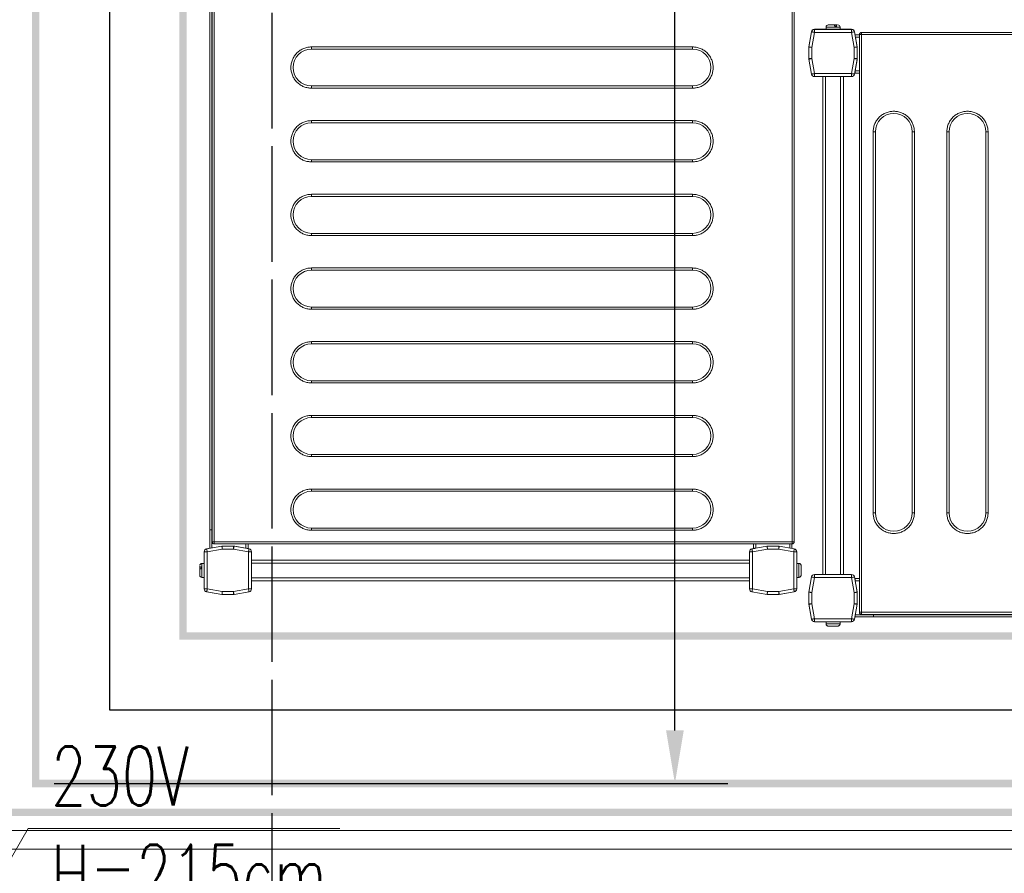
# Model space of a CAD drawing. Header units: metres. Extents: x 5541655 to 5610276, y 5589641 to 5627879.
# Tile 33 of 69: x 5604864 to 5604997, y 5625309 to 5625425. Entities that reach past the tile are written whole.
import ezdxf

# ---------------------------------------------------------------- set-up
doc = ezdxf.new("R2010")
doc.units = ezdxf.units.M
doc.header["$MEASUREMENT"] = 0
doc.linetypes.add('ACAD_ISO10W100', pattern=[18, 12, -3, 0, -3])
doc.layers.get('0').update_dxf_attribs({"linetype": 'CONTINUOUS', "lineweight": 18})
doc.layers.get('Defpoints').update_dxf_attribs({"linetype": 'CONTINUOUS'})
for name, color, linetype in [('2D- Siatka Modularna', 7, 'ACAD_ISO10W100'), ('Budowlane - Sciany Wew', 7, 'CONTINUOUS'), ('Komory', 132, 'CONTINUOUS'), ('Ściany', 51, 'CONTINUOUS')]:
    doc.layers.add(name, color=color, linetype=linetype)
doc.layers.add('CHLODNICTWO', color=94, linetype='CONTINUOUS', lineweight=20)
doc.layers.add('Regały', color=7, linetype='CONTINUOUS', true_color=0x00f000)
doc.styles.add('Arch-Dim', font='romans.shx', dxfattribs={"width": 0.75})
doc.styles.add('RomanS', font='romans.shx')
doc.linetypes.add('BATTING', pattern='A,0.0001,-0.1,[134,ltypeshp.shx,S=0.1,R=0,X=-0.1,Y=0],-0.2,[134,ltypeshp.shx,S=0.1,R=180,X=0.1,Y=0],-0.1', length=0.4001)
doc.dimstyles.new('Standard 50', dxfattribs={"dimscale": 20, "dimtxt": 0.18, "dimasz": 0.18, "dimexe": 0.18, "dimexo": 0.0625, "dimgap": 0.09, "dimtad": 1, "dimdec": 1, "dimzin": 0, "dimdsep": 46, "dimtxsty": 'Arch-Dim', "dimcen": 0.09, "dimclrd": 2, "dimclre": 2, "dimclrt": 1, "dimadec": 0, "dimazin": 0, "dimtfac": 1, "dimtdec": 1, "dimtofl": 0, "dimtmove": 0, "dimatfit": 3, "dimfxl": 1, "dimtolj": 1, "dimtzin": 0, "dimarcsym": 0})

# ---------------------------------------------------------------- blocks, each defined once
blk = doc.blocks.new('*D506')
at = {"color": 2, "lineweight": -2}
for p, q in [((0, 1.25), (0, 46.971)), ((180, 1.25), (180, 46.971)), ((176.4, 43.371), (3.6, 43.371))]:
    blk.add_line(p, q, dxfattribs=at)
at = {"color": 2}
for points in [[(3.6, 43.971), (3.6, 42.771), (0, 43.371)], [(176.4, 42.771), (176.4, 43.971), (180, 43.371)]]:
    blk.add_solid(points, dxfattribs=at)
at = {"layer": 'Defpoints', "color": 0}
for p in [(0, 43.371), (0, 0), (180, 0)]:
    blk.add_point(p, dxfattribs=at)
at = {"color": 1, "insert": (90, 46.994), "char_height": 3.6, "attachment_point": 5, "style": 'Arch-Dim'}
blk.add_mtext('\\A1;180.0', dxfattribs=at)
blk = doc.blocks.new('*U51')
at = {"lineweight": 15}
for p, q in [((1.726, 0), (1.819, 0)), ((0.182, -0.465), (0, -1.5)), ((0.182, -0.474), (0, -1.509)), ((0.379, -0.509), (0.2, -1.526)), ((2.904, -0.3), (0.379, -0.3)), ((0.379, -0.309), (0.379, -0.509)), ((2.904, -0.309), (0.379, -0.309)), ((2.904, -0.509), (0.379, -0.509)), ((1.167, -0.15), (1.167, -0.3)), ((2.117, -0.15), (1.167, -0.15)), ((1.876, -0.12), (1.765, -0.12)), ((2.117, -0.3), (2.117, -0.15)), ((2.904, -0.509), (2.904, -0.309)), ((3.083, -1.526), (2.904, -0.509)), ((3.283, -1.5), (3.101, -0.465)), ((3.283, -1.509), (3.101, -0.474)), ((3.583, -0.665), (3.433, -0.665)), ((3.433, -0.665), (3.433, -39.865)), ((3.583, -0.559), (3.583, -0.515)), ((32.983, -0.515), (3.583, -0.515)), ((3.583, -0.665), (3.583, -0.559)), ((3.583, -0.665), (3.583, -39.865)), ((32.983, -0.665), (3.583, -0.665)), ((3.433, -0.675), (3.138, -0.675)), ((3.433, -0.825), (3.164, -0.825)), ((0, -1.5), (0, -2.3)), ((0, -1.509), (0, -2.291)), ((0.2, -1.526), (0.2, -2.291)), ((3.083, -2.291), (3.083, -1.526)), ((3.283, -1.509), (3.283, -1.5)), ((3.283, -2.291), (3.283, -1.509)), ((0, -2.291), (0.2, -2.291)), ((0, -2.3), (0, -2.302)), ((0.003, -2.326), (0.182, -3.343)), ((0.2, -2.291), (0.379, -3.309)), ((2.904, -3.309), (3.083, -2.291)), ((3.083, -2.291), (3.283, -2.291)), ((3.101, -3.343), (3.28, -2.326)), ((3.283, -2.375), (3.151, -3.125)), ((3.283, -2.3), (3.283, -2.291)), ((3.283, -2.3), (3.283, -2.375)), ((3.283, -2.301), (3.283, -2.3)), ((0.379, -3.309), (2.904, -3.309)), ((0.379, -3.309), (0.379, -3.509)), ((2.904, -3.509), (2.904, -3.309)), ((3.433, -3.275), (3.125, -3.275)), ((3.433, -3.125), (3.151, -3.125)), ((0.379, -3.509), (2.904, -3.509)), ((0.942, -3.509), (0.942, -37.3)), ((1.142, -3.509), (1.142, -37.3)), ((2.142, -3.509), (2.142, -37.3)), ((2.342, -3.509), (2.342, -37.3)), ((0.379, -37.3), (0.379, -37.5)), ((2.904, -37.3), (0.379, -37.3)), ((2.904, -37.5), (2.904, -37.3)), ((0.182, -37.465), (0, -38.5)), ((0, -38.5), (0.182, -37.465)), ((0.379, -37.5), (0.2, -38.517)), ((2.904, -37.5), (0.379, -37.5)), ((3.083, -38.517), (2.904, -37.5)), ((3.283, -38.5), (3.101, -37.465)), ((3.433, -37.575), (3.125, -37.575)), ((3.151, -37.725), (3.283, -38.475)), ((3.433, -37.725), (3.151, -37.725)), ((0, -38.5), (0, -39.283)), ((0, -39.3), (0, -38.5)), ((0.2, -38.517), (0.2, -39.283)), ((3.083, -39.283), (3.083, -38.517)), ((3.283, -38.475), (3.283, -38.5)), ((3.283, -39.283), (3.283, -38.5)), ((0, -39.283), (0.2, -39.283)), ((0.182, -40.335), (0, -39.3)), ((0.003, -39.317), (0.182, -40.335)), ((0.2, -39.283), (0.379, -40.3)), ((2.904, -40.3), (3.083, -39.283)), ((3.083, -39.283), (3.283, -39.283)), ((3.101, -40.335), (3.28, -39.317)), ((3.283, -39.3), (3.28, -39.317)), ((3.283, -39.283), (3.283, -39.3)), ((4.383, -40.025), (3.155, -40.025)), ((3.433, -39.865), (3.583, -39.865)), ((3.583, -39.865), (32.983, -39.865)), ((3.583, -39.865), (3.583, -40.012)), ((3.583, -40.012), (3.583, -40.015)), ((3.583, -40.015), (32.983, -40.015)), ((4.383, -40.015), (4.383, -40.025)), ((111.583, -40.025), (4.383, -40.025)), ((4.383, -40.025), (4.383, -40.175)), ((0.379, -40.3), (0.379, -40.5)), ((0.379, -40.3), (2.904, -40.3)), ((0.379, -40.5), (2.904, -40.5)), ((1.167, -40.5), (1.167, -40.65)), ((1.167, -40.65), (2.117, -40.65)), ((1.17, -40.68), (1.173, -40.68)), ((2.11, -40.68), (2.114, -40.68)), ((2.117, -40.65), (2.117, -40.5)), ((2.904, -40.5), (2.904, -40.3)), ((4.383, -40.175), (3.129, -40.175)), ((111.583, -40.175), (4.383, -40.175))]:
    blk.add_line(p, q, dxfattribs=at)
at = {"color": 253, "lineweight": 15, "true_color": 0xa6a6a6}
for p, q in [((4.363, -33.115), (4.363, -7.265)), ((4.363, -7.265), (4.513, -7.265)), ((4.513, -33.115), (4.513, -7.265)), ((7.013, -7.265), (7.013, -33.115)), ((7.163, -7.265), (7.013, -7.265)), ((7.163, -7.265), (7.163, -33.115)), ((9.363, -33.115), (9.363, -7.265)), ((9.363, -7.265), (9.513, -7.265)), ((9.513, -33.115), (9.513, -7.265)), ((12.013, -7.265), (12.013, -33.115)), ((12.163, -7.265), (12.013, -7.265)), ((12.163, -7.265), (12.163, -33.115)), ((4.513, -33.115), (4.363, -33.115)), ((7.163, -33.115), (7.013, -33.115)), ((9.513, -33.115), (9.363, -33.115)), ((12.163, -33.115), (12.013, -33.115))]:
    blk.add_line(p, q, dxfattribs=at)
at = {"lineweight": 15, "flags": 128}
for points in [[(0.379, -0.509), (0.341, -0.502), (0.304, -0.495), (0.27, -0.489), (0.24, -0.484), (0.216, -0.48), (0.197, -0.477), (0.186, -0.475), (0.182, -0.474)], [(3.101, -0.474), (3.097, -0.475), (3.086, -0.477), (3.068, -0.48), (3.043, -0.484), (3.013, -0.489), (2.979, -0.495), (2.942, -0.502), (2.904, -0.509)], [(0, -1.509), (0.003, -1.509), (0.012, -1.51), (0.027, -1.511), (0.047, -1.513), (0.071, -1.515), (0.1, -1.517), (0.132, -1.52), (0.165, -1.523), (0.2, -1.526)], [(3.083, -1.526), (3.122, -1.523), (3.16, -1.52), (3.194, -1.517), (3.225, -1.514), (3.249, -1.512), (3.268, -1.51), (3.279, -1.509), (3.283, -1.509)], [(0.2, -2.291), (0.162, -2.298), (0.125, -2.305), (0.091, -2.311), (0.061, -2.316), (0.036, -2.32), (0.018, -2.323), (0.007, -2.325), (0.003, -2.326)], [(3.28, -2.326), (3.276, -2.325), (3.265, -2.323), (3.247, -2.32), (3.222, -2.316), (3.193, -2.311), (3.159, -2.305), (3.122, -2.298), (3.083, -2.291)], [(0.182, -3.343), (0.186, -3.343), (0.197, -3.341), (0.216, -3.338), (0.24, -3.333), (0.27, -3.328), (0.304, -3.322), (0.341, -3.316), (0.379, -3.309)], [(2.904, -3.309), (2.942, -3.316), (2.979, -3.322), (3.013, -3.328), (3.043, -3.333), (3.068, -3.338), (3.086, -3.341), (3.097, -3.343), (3.101, -3.343)], [(3.151, -3.125), (3.146, -3.154), (3.141, -3.182), (3.136, -3.208), (3.132, -3.231), (3.129, -3.25), (3.127, -3.264), (3.125, -3.272), (3.125, -3.275)], [(0.379, -37.5), (0.341, -37.493), (0.304, -37.487), (0.27, -37.481), (0.24, -37.475), (0.216, -37.471), (0.197, -37.468), (0.186, -37.466), (0.182, -37.465)], [(3.101, -37.465), (3.097, -37.466), (3.086, -37.468), (3.068, -37.471), (3.043, -37.475), (3.013, -37.481), (2.979, -37.487), (2.942, -37.493), (2.904, -37.5)], [(3.125, -37.575), (3.125, -37.578), (3.127, -37.586), (3.129, -37.6), (3.132, -37.619), (3.136, -37.642), (3.141, -37.668), (3.146, -37.696), (3.151, -37.725)], [(0, -38.5), (0.004, -38.5), (0.015, -38.501), (0.034, -38.503), (0.059, -38.505), (0.089, -38.508), (0.123, -38.511), (0.161, -38.514), (0.2, -38.517)], [(3.083, -38.517), (3.118, -38.514), (3.152, -38.512), (3.183, -38.509), (3.212, -38.506), (3.236, -38.504), (3.256, -38.502), (3.271, -38.501), (3.28, -38.5), (3.283, -38.5)], [(0.2, -39.283), (0.162, -39.289), (0.125, -39.296), (0.091, -39.302), (0.061, -39.307), (0.036, -39.311), (0.018, -39.315), (0.007, -39.317), (0.003, -39.317)], [(3.28, -39.317), (3.276, -39.317), (3.265, -39.315), (3.247, -39.311), (3.222, -39.307), (3.193, -39.302), (3.159, -39.296), (3.122, -39.289), (3.083, -39.283)], [(0.182, -40.335), (0.186, -40.334), (0.197, -40.332), (0.216, -40.329), (0.24, -40.325), (0.27, -40.319), (0.304, -40.313), (0.341, -40.307), (0.379, -40.3)], [(2.904, -40.3), (2.942, -40.307), (2.979, -40.313), (3.013, -40.319), (3.043, -40.325), (3.068, -40.329), (3.086, -40.332), (3.097, -40.334), (3.101, -40.335)]]:
    blk.add_lwpolyline(points, dxfattribs=at)
at = {"lineweight": 15}
for centre, radius, start, end in [((0.379, -0.5), 0.2, 90, 170), ((0.379, -0.509), 0.2, 90, 170), ((1.317, -0.15), 0.15, 90, 180), ((1.967, -0.15), 0.15, 0, 90), ((2.904, -0.5), 0.2, 10, 90), ((2.904, -0.509), 0.2, 10, 90), ((3.583, -0.665), 0.15, 90, 180), ((0.2, -2.291), 0.2, 180, 190), ((3.083, -2.291), 0.2, 350, 0), ((0.379, -3.309), 0.2, 190, 270), ((2.904, -3.309), 0.2, 270, 350), ((0.379, -37.5), 0.2, 90, 170), ((0.379, -37.5), 0.2, 90, 170), ((2.904, -37.5), 0.2, 10, 90), ((0.2, -39.283), 0.2, 180, 190), ((3.083, -39.283), 0.2, 350, 0), ((0.379, -40.3), 0.2, 190, 270), ((0.379, -40.3), 0.2, 190, 270), ((1.317, -40.65), 0.15, 180, 191.53696), ((1.967, -40.65), 0.15, 348.46304, 0), ((2.904, -40.3), 0.2, 270, 350)]:
    blk.add_arc(centre, radius, start, end, dxfattribs=at)
at = {"color": 253, "lineweight": 15, "true_color": 0xa6a6a6}
for centre, start, end in [((5.763, -7.265), 0, 180), ((10.763, -7.265), 0, 180), ((5.763, -33.115), 180, 0), ((10.763, -33.115), 180, 0)]:
    blk.add_arc(centre, 1.25, start, end, dxfattribs=at)
at = {"lineweight": 15}
for points, knots in [([(1.708, 0), (1.672, 0), (1.597, 0), (1.486, 0), (1.395, 0), (1.338, 0), (1.312, 0), (1.318, 0), (1.319, 0)], [0, 0, 0, 0, 0.188945, 0.389816, 0.590684, 0.779625, 0.968579, 1, 1, 1, 1]), ([(1.765, -0.12), (1.763, -0.104), (1.759, -0.072), (1.746, -0.033), (1.729, -0.006), (1.715, -0.002), (1.708, 0)], [0, 0, 0, 0, 0.243636, 0.487267, 0.73198, 1, 1, 1, 1]), ([(1.921, 0), (1.915, 0), (1.893, 0), (1.849, 0), (1.819, 0)], [0, 0, 0, 0, 0.31192, 1, 1, 1, 1]), ([(1.819, 0), (1.826, -0.002), (1.839, -0.005), (1.856, -0.031), (1.87, -0.07), (1.874, -0.103), (1.876, -0.12)], [0, 0, 0, 0, 0.250222, 0.500532, 0.748158, 1, 1, 1, 1]), ([(3.433, -39.863), (3.435, -39.882), (3.439, -39.92), (3.467, -39.96), (3.497, -39.985), (3.523, -40), (3.553, -40.009), (3.573, -40.011), (3.583, -40.012)], [0, 0, 0, 0, 0.238266, 0.485424, 0.612038, 0.739974, 0.869231, 1, 1, 1, 1]), ([(1.173, -40.68), (1.178, -40.696), (1.188, -40.728), (1.223, -40.767), (1.268, -40.794), (1.304, -40.798), (1.322, -40.8)], [0, 0, 0, 0, 0.243643, 0.487245, 0.731956, 1, 1, 1, 1]), ([(1.961, -40.8), (1.978, -40.798), (2.013, -40.795), (2.058, -40.769), (2.094, -40.73), (2.105, -40.697), (2.11, -40.68)], [0, 0, 0, 0, 0.250219, 0.500551, 0.74815, 1, 1, 1, 1]), ([(1.322, -40.8), (1.332, -40.8), (1.353, -40.8), (1.43, -40.8), (1.53, -40.8), (1.642, -40.8), (1.753, -40.8), (1.853, -40.8), (1.93, -40.8), (1.951, -40.8), (1.961, -40.8)], [0, 0, 0, 0, 0.121175, 0.250001, 0.378823, 0.5, 0.621177, 0.749999, 0.878825, 1, 1, 1, 1])]:
    blk.add_open_spline(points, degree=3, knots=knots, dxfattribs=at)
at = {"color": 253, "lineweight": 15, "true_color": 0xa6a6a6}
for points in [[(4.363, -7.265), (4.368, -7.18), (4.377, -7.004), (4.455, -6.743), (4.584, -6.492), (4.766, -6.268), (4.99, -6.086), (5.241, -5.956), (5.502, -5.881), (5.763, -5.857), (6.024, -5.881), (6.285, -5.956), (6.536, -6.086), (6.76, -6.268), (6.942, -6.492), (7.071, -6.743), (7.149, -7.004), (7.159, -7.18), (7.163, -7.265)], [(9.363, -7.265), (9.368, -7.18), (9.377, -7.004), (9.455, -6.743), (9.584, -6.492), (9.766, -6.268), (9.99, -6.086), (10.241, -5.956), (10.502, -5.881), (10.763, -5.857), (11.024, -5.881), (11.285, -5.956), (11.536, -6.086), (11.76, -6.268), (11.942, -6.492), (12.071, -6.743), (12.149, -7.004), (12.159, -7.18), (12.163, -7.265)], [(7.163, -33.115), (7.159, -33.2), (7.149, -33.376), (7.071, -33.637), (6.942, -33.888), (6.76, -34.112), (6.536, -34.294), (6.285, -34.424), (6.024, -34.499), (5.763, -34.523), (5.502, -34.499), (5.241, -34.424), (4.99, -34.294), (4.766, -34.112), (4.584, -33.888), (4.455, -33.637), (4.377, -33.376), (4.368, -33.2), (4.363, -33.115)], [(12.163, -33.115), (12.159, -33.2), (12.149, -33.376), (12.071, -33.637), (11.942, -33.888), (11.76, -34.112), (11.536, -34.294), (11.285, -34.424), (11.024, -34.499), (10.763, -34.523), (10.502, -34.499), (10.241, -34.424), (9.99, -34.294), (9.766, -34.112), (9.584, -33.888), (9.455, -33.637), (9.377, -33.376), (9.368, -33.2), (9.363, -33.115)]]:
    blk.add_open_spline(points, degree=3, knots=[0, 0, 0, 0, 0.058258, 0.120006, 0.18432, 0.25, 0.31568, 0.379994, 0.441742, 0.5, 0.558258, 0.620006, 0.68432, 0.75, 0.81568, 0.879994, 0.941742, 1, 1, 1, 1], dxfattribs=at)
blk = doc.blocks.new('*U243')
at = {"lineweight": 15}
for p, q in [((1.726, 0), (1.819, 0)), ((0.182, -0.465), (0, -1.5)), ((0.182, -0.474), (0, -1.509)), ((0.379, -0.509), (0.2, -1.526)), ((2.904, -0.3), (0.379, -0.3)), ((0.379, -0.309), (0.379, -0.509)), ((2.904, -0.309), (0.379, -0.309)), ((2.904, -0.509), (0.379, -0.509)), ((1.167, -0.15), (1.167, -0.3)), ((2.117, -0.15), (1.167, -0.15)), ((1.876, -0.12), (1.765, -0.12)), ((2.117, -0.3), (2.117, -0.15)), ((2.904, -0.509), (2.904, -0.309)), ((3.083, -1.526), (2.904, -0.509)), ((3.283, -1.5), (3.101, -0.465)), ((3.283, -1.509), (3.101, -0.474)), ((4.383, -0.675), (3.138, -0.675)), ((4.383, -0.825), (3.164, -0.825)), ((3.583, -0.985), (3.433, -0.985)), ((3.433, -0.985), (3.433, -40.185)), ((3.583, -0.879), (3.583, -0.835)), ((42.983, -0.835), (3.583, -0.835)), ((3.583, -0.985), (3.583, -0.879)), ((3.583, -0.985), (3.583, -40.185)), ((42.983, -0.985), (3.583, -0.985)), ((4.383, -0.675), (151.283, -0.675)), ((4.383, -0.825), (4.383, -0.675)), ((4.383, -0.825), (151.283, -0.825)), ((4.383, -0.835), (4.383, -0.825)), ((0, -1.5), (0, -2.3)), ((0, -1.509), (0, -2.291)), ((0.2, -1.526), (0.2, -2.291)), ((3.083, -2.291), (3.083, -1.526)), ((3.283, -1.509), (3.283, -1.5)), ((3.283, -2.291), (3.283, -1.509)), ((0, -2.291), (0.2, -2.291)), ((0, -2.3), (0, -2.302)), ((0.003, -2.326), (0.182, -3.343)), ((0.2, -2.291), (0.379, -3.309)), ((2.904, -3.309), (3.083, -2.291)), ((3.083, -2.291), (3.283, -2.291)), ((3.101, -3.343), (3.28, -2.326)), ((3.283, -2.375), (3.151, -3.125)), ((3.283, -2.3), (3.283, -2.291)), ((3.283, -2.3), (3.283, -2.375)), ((3.283, -2.301), (3.283, -2.3)), ((0.379, -3.309), (2.904, -3.309)), ((0.379, -3.309), (0.379, -3.509)), ((2.904, -3.509), (2.904, -3.309)), ((3.433, -3.275), (3.125, -3.275)), ((3.433, -3.125), (3.151, -3.125)), ((0.379, -3.509), (2.904, -3.509)), ((0.942, -3.509), (0.942, -37.3)), ((1.142, -3.509), (1.142, -37.3)), ((2.142, -3.509), (2.142, -37.3)), ((2.342, -3.509), (2.342, -37.3)), ((0.379, -37.3), (0.379, -37.5)), ((2.904, -37.3), (0.379, -37.3)), ((2.904, -37.5), (2.904, -37.3)), ((0.182, -37.465), (0, -38.5)), ((0, -38.5), (0.182, -37.465)), ((0.379, -37.5), (0.2, -38.517)), ((2.904, -37.5), (0.379, -37.5)), ((3.083, -38.517), (2.904, -37.5)), ((3.283, -38.5), (3.101, -37.465)), ((3.433, -37.575), (3.125, -37.575)), ((3.151, -37.725), (3.283, -38.475)), ((3.433, -37.725), (3.151, -37.725)), ((0, -38.5), (0, -39.283)), ((0, -39.3), (0, -38.5)), ((0.2, -38.517), (0.2, -39.283)), ((3.083, -39.283), (3.083, -38.517)), ((3.283, -38.475), (3.283, -38.5)), ((3.283, -39.283), (3.283, -38.5)), ((0, -39.283), (0.2, -39.283)), ((0.182, -40.335), (0, -39.3)), ((0.003, -39.317), (0.182, -40.335)), ((0.2, -39.283), (0.379, -40.3)), ((2.904, -40.3), (3.083, -39.283)), ((3.083, -39.283), (3.283, -39.283)), ((3.101, -40.335), (3.28, -39.317)), ((3.283, -39.3), (3.28, -39.317)), ((3.283, -39.283), (3.283, -39.3)), ((3.433, -40.025), (3.155, -40.025)), ((0.379, -40.3), (2.904, -40.3)), ((0.379, -40.3), (0.379, -40.5)), ((0.379, -40.5), (2.904, -40.5)), ((1.167, -40.5), (1.167, -40.65)), ((1.167, -40.65), (2.117, -40.65)), ((1.17, -40.68), (1.173, -40.68)), ((2.11, -40.68), (2.114, -40.68)), ((2.117, -40.65), (2.117, -40.5)), ((2.904, -40.5), (2.904, -40.3)), ((3.433, -40.175), (3.129, -40.175)), ((3.433, -40.185), (3.583, -40.185)), ((3.583, -40.185), (42.983, -40.185)), ((3.583, -40.185), (3.583, -40.332)), ((3.583, -40.332), (3.583, -40.335)), ((3.583, -40.335), (42.983, -40.335))]:
    blk.add_line(p, q, dxfattribs=at)
at = {"color": 253, "lineweight": 15, "true_color": 0xa6a6a6}
for p, q in [((4.363, -33.435), (4.363, -7.585)), ((4.363, -7.585), (4.513, -7.585)), ((4.513, -33.435), (4.513, -7.585)), ((7.013, -7.585), (7.013, -33.435)), ((7.163, -7.585), (7.013, -7.585)), ((7.163, -7.585), (7.163, -33.435)), ((9.363, -33.435), (9.363, -7.585)), ((9.363, -7.585), (9.513, -7.585)), ((9.513, -33.435), (9.513, -7.585)), ((12.013, -7.585), (12.013, -33.435)), ((12.163, -7.585), (12.013, -7.585)), ((12.163, -7.585), (12.163, -33.435)), ((14.363, -33.435), (14.363, -7.585)), ((14.363, -7.585), (14.513, -7.585)), ((14.513, -33.435), (14.513, -7.585)), ((17.013, -7.585), (17.013, -33.435)), ((17.163, -7.585), (17.013, -7.585)), ((17.163, -7.585), (17.163, -33.435)), ((19.363, -33.435), (19.363, -7.585)), ((19.363, -7.585), (19.513, -7.585)), ((19.513, -33.435), (19.513, -7.585)), ((22.013, -7.585), (22.013, -33.435)), ((22.163, -7.585), (22.013, -7.585)), ((22.163, -7.585), (22.163, -33.435)), ((24.363, -33.435), (24.363, -7.585)), ((24.363, -7.585), (24.513, -7.585)), ((24.513, -33.435), (24.513, -7.585)), ((27.013, -7.585), (27.013, -33.435)), ((27.163, -7.585), (27.013, -7.585)), ((27.163, -7.585), (27.163, -33.435)), ((29.363, -33.435), (29.363, -7.585)), ((29.363, -7.585), (29.513, -7.585)), ((29.513, -33.435), (29.513, -7.585)), ((32.013, -7.585), (32.013, -33.435)), ((32.163, -7.585), (32.013, -7.585)), ((32.163, -7.585), (32.163, -33.435)), ((34.363, -33.435), (34.363, -7.585)), ((34.363, -7.585), (34.513, -7.585)), ((34.513, -33.435), (34.513, -7.585)), ((37.013, -7.585), (37.013, -33.435)), ((37.163, -7.585), (37.013, -7.585)), ((37.163, -7.585), (37.163, -33.435)), ((4.513, -33.435), (4.363, -33.435)), ((7.163, -33.435), (7.013, -33.435)), ((9.513, -33.435), (9.363, -33.435)), ((12.163, -33.435), (12.013, -33.435)), ((14.513, -33.435), (14.363, -33.435)), ((17.163, -33.435), (17.013, -33.435)), ((19.513, -33.435), (19.363, -33.435)), ((22.163, -33.435), (22.013, -33.435)), ((24.513, -33.435), (24.363, -33.435)), ((27.163, -33.435), (27.013, -33.435)), ((29.513, -33.435), (29.363, -33.435)), ((32.163, -33.435), (32.013, -33.435)), ((34.513, -33.435), (34.363, -33.435)), ((37.163, -33.435), (37.013, -33.435))]:
    blk.add_line(p, q, dxfattribs=at)
at = {"lineweight": 15, "flags": 128}
for points in [[(0.379, -0.509), (0.341, -0.502), (0.304, -0.495), (0.27, -0.489), (0.24, -0.484), (0.216, -0.48), (0.197, -0.477), (0.186, -0.475), (0.182, -0.474)], [(3.101, -0.474), (3.097, -0.475), (3.086, -0.477), (3.068, -0.48), (3.043, -0.484), (3.013, -0.489), (2.979, -0.495), (2.942, -0.502), (2.904, -0.509)], [(0, -1.509), (0.003, -1.509), (0.012, -1.51), (0.027, -1.511), (0.047, -1.513), (0.071, -1.515), (0.1, -1.517), (0.132, -1.52), (0.165, -1.523), (0.2, -1.526)], [(3.083, -1.526), (3.122, -1.523), (3.16, -1.52), (3.194, -1.517), (3.225, -1.514), (3.249, -1.512), (3.268, -1.51), (3.279, -1.509), (3.283, -1.509)], [(0.2, -2.291), (0.162, -2.298), (0.125, -2.305), (0.091, -2.311), (0.061, -2.316), (0.036, -2.32), (0.018, -2.323), (0.007, -2.325), (0.003, -2.326)], [(3.28, -2.326), (3.276, -2.325), (3.265, -2.323), (3.247, -2.32), (3.222, -2.316), (3.193, -2.311), (3.159, -2.305), (3.122, -2.298), (3.083, -2.291)], [(0.182, -3.343), (0.186, -3.343), (0.197, -3.341), (0.216, -3.338), (0.24, -3.333), (0.27, -3.328), (0.304, -3.322), (0.341, -3.316), (0.379, -3.309)], [(2.904, -3.309), (2.942, -3.316), (2.979, -3.322), (3.013, -3.328), (3.043, -3.333), (3.068, -3.338), (3.086, -3.341), (3.097, -3.343), (3.101, -3.343)], [(3.151, -3.125), (3.146, -3.154), (3.141, -3.182), (3.136, -3.208), (3.132, -3.231), (3.129, -3.25), (3.127, -3.264), (3.125, -3.272), (3.125, -3.275)], [(0.379, -37.5), (0.341, -37.493), (0.304, -37.487), (0.27, -37.481), (0.24, -37.475), (0.216, -37.471), (0.197, -37.468), (0.186, -37.466), (0.182, -37.465)], [(3.101, -37.465), (3.097, -37.466), (3.086, -37.468), (3.068, -37.471), (3.043, -37.475), (3.013, -37.481), (2.979, -37.487), (2.942, -37.493), (2.904, -37.5)], [(3.125, -37.575), (3.125, -37.578), (3.127, -37.586), (3.129, -37.6), (3.132, -37.619), (3.136, -37.642), (3.141, -37.668), (3.146, -37.696), (3.151, -37.725)], [(0, -38.5), (0.004, -38.5), (0.015, -38.501), (0.034, -38.503), (0.059, -38.505), (0.089, -38.508), (0.123, -38.511), (0.161, -38.514), (0.2, -38.517)], [(3.083, -38.517), (3.118, -38.514), (3.152, -38.512), (3.183, -38.509), (3.212, -38.506), (3.236, -38.504), (3.256, -38.502), (3.271, -38.501), (3.28, -38.5), (3.283, -38.5)], [(0.2, -39.283), (0.162, -39.289), (0.125, -39.296), (0.091, -39.302), (0.061, -39.307), (0.036, -39.311), (0.018, -39.315), (0.007, -39.317), (0.003, -39.317)], [(3.28, -39.317), (3.276, -39.317), (3.265, -39.315), (3.247, -39.311), (3.222, -39.307), (3.193, -39.302), (3.159, -39.296), (3.122, -39.289), (3.083, -39.283)], [(0.182, -40.335), (0.186, -40.334), (0.197, -40.332), (0.216, -40.329), (0.24, -40.325), (0.27, -40.319), (0.304, -40.313), (0.341, -40.307), (0.379, -40.3)], [(2.904, -40.3), (2.942, -40.307), (2.979, -40.313), (3.013, -40.319), (3.043, -40.325), (3.068, -40.329), (3.086, -40.332), (3.097, -40.334), (3.101, -40.335)]]:
    blk.add_lwpolyline(points, dxfattribs=at)
at = {"lineweight": 15}
for centre, radius, start, end in [((0.379, -0.5), 0.2, 90, 170), ((0.379, -0.509), 0.2, 90, 170), ((1.317, -0.15), 0.15, 90, 180), ((1.967, -0.15), 0.15, 0, 90), ((2.904, -0.5), 0.2, 10, 90), ((2.904, -0.509), 0.2, 10, 90), ((3.583, -0.985), 0.15, 90, 180), ((0.2, -2.291), 0.2, 180, 190), ((3.083, -2.291), 0.2, 350, 0), ((0.379, -3.309), 0.2, 190, 270), ((2.904, -3.309), 0.2, 270, 350), ((0.379, -37.5), 0.2, 90, 170), ((0.379, -37.5), 0.2, 90, 170), ((2.904, -37.5), 0.2, 10, 90), ((0.2, -39.283), 0.2, 180, 190), ((3.083, -39.283), 0.2, 350, 0), ((0.379, -40.3), 0.2, 190, 270), ((0.379, -40.3), 0.2, 190, 270), ((1.317, -40.65), 0.15, 180, 191.53696), ((1.967, -40.65), 0.15, 348.46304, 0), ((2.904, -40.3), 0.2, 270, 350)]:
    blk.add_arc(centre, radius, start, end, dxfattribs=at)
at = {"color": 253, "lineweight": 15, "true_color": 0xa6a6a6}
for centre, start, end in [((5.763, -7.585), 0, 180), ((10.763, -7.585), 0, 180), ((15.763, -7.585), 0, 180), ((20.763, -7.585), 0, 180), ((25.763, -7.585), 0, 180), ((30.763, -7.585), 0, 180), ((35.763, -7.585), 0, 180), ((5.763, -33.435), 180, 0), ((10.763, -33.435), 180, 0), ((15.763, -33.435), 180, 0), ((20.763, -33.435), 180, 0), ((25.763, -33.435), 180, 0), ((30.763, -33.435), 180, 0), ((35.763, -33.435), 180, 0)]:
    blk.add_arc(centre, 1.25, start, end, dxfattribs=at)
at = {"lineweight": 15}
for points, knots in [([(1.708, 0), (1.672, 0), (1.597, 0), (1.486, 0), (1.395, 0), (1.338, 0), (1.312, 0), (1.318, 0), (1.319, 0)], [0, 0, 0, 0, 0.188945, 0.389816, 0.590684, 0.779625, 0.968579, 1, 1, 1, 1]), ([(1.765, -0.12), (1.763, -0.104), (1.759, -0.072), (1.746, -0.033), (1.729, -0.006), (1.715, -0.002), (1.708, 0)], [0, 0, 0, 0, 0.243636, 0.487267, 0.73198, 1, 1, 1, 1]), ([(1.921, 0), (1.915, 0), (1.893, 0), (1.849, 0), (1.819, 0)], [0, 0, 0, 0, 0.31192, 1, 1, 1, 1]), ([(1.819, 0), (1.826, -0.002), (1.839, -0.005), (1.856, -0.031), (1.87, -0.07), (1.874, -0.103), (1.876, -0.12)], [0, 0, 0, 0, 0.250222, 0.500532, 0.748158, 1, 1, 1, 1]), ([(1.173, -40.68), (1.178, -40.696), (1.188, -40.728), (1.223, -40.767), (1.268, -40.794), (1.304, -40.798), (1.322, -40.8)], [0, 0, 0, 0, 0.243643, 0.487245, 0.731956, 1, 1, 1, 1]), ([(1.961, -40.8), (1.978, -40.798), (2.013, -40.795), (2.058, -40.769), (2.094, -40.73), (2.105, -40.697), (2.11, -40.68)], [0, 0, 0, 0, 0.250219, 0.500551, 0.74815, 1, 1, 1, 1]), ([(3.433, -40.183), (3.435, -40.202), (3.439, -40.24), (3.467, -40.28), (3.497, -40.305), (3.523, -40.32), (3.553, -40.329), (3.573, -40.331), (3.583, -40.332)], [0, 0, 0, 0, 0.238266, 0.485424, 0.612038, 0.739974, 0.869231, 1, 1, 1, 1]), ([(1.322, -40.8), (1.332, -40.8), (1.353, -40.8), (1.43, -40.8), (1.53, -40.8), (1.642, -40.8), (1.753, -40.8), (1.853, -40.8), (1.93, -40.8), (1.951, -40.8), (1.961, -40.8)], [0, 0, 0, 0, 0.121175, 0.250001, 0.378823, 0.5, 0.621177, 0.749999, 0.878825, 1, 1, 1, 1])]:
    blk.add_open_spline(points, degree=3, knots=knots, dxfattribs=at)
at = {"color": 253, "lineweight": 15, "true_color": 0xa6a6a6}
for points, knots in [([(4.363, -7.585), (4.368, -7.5), (4.377, -7.324), (4.455, -7.063), (4.584, -6.812), (4.766, -6.588), (4.99, -6.406), (5.241, -6.276), (5.502, -6.201), (5.763, -6.177), (6.024, -6.201), (6.285, -6.276), (6.536, -6.406), (6.76, -6.588), (6.942, -6.812), (7.071, -7.063), (7.149, -7.324), (7.159, -7.5), (7.163, -7.585)], [0, 0, 0, 0, 0.058258, 0.120006, 0.18432, 0.25, 0.315679, 0.379994, 0.441742, 0.5, 0.558258, 0.620006, 0.684321, 0.75, 0.81568, 0.879994, 0.941742, 1, 1, 1, 1]), ([(9.363, -7.585), (9.368, -7.5), (9.377, -7.324), (9.455, -7.063), (9.584, -6.812), (9.766, -6.588), (9.99, -6.406), (10.241, -6.276), (10.502, -6.201), (10.763, -6.177), (11.024, -6.201), (11.285, -6.276), (11.536, -6.406), (11.76, -6.588), (11.942, -6.812), (12.071, -7.063), (12.149, -7.324), (12.159, -7.5), (12.163, -7.585)], [0, 0, 0, 0, 0.058258, 0.120006, 0.18432, 0.25, 0.315679, 0.379994, 0.441742, 0.5, 0.558258, 0.620006, 0.684321, 0.75, 0.81568, 0.879994, 0.941742, 1, 1, 1, 1]), ([(14.363, -7.585), (14.368, -7.5), (14.377, -7.324), (14.455, -7.063), (14.584, -6.812), (14.766, -6.588), (14.99, -6.406), (15.241, -6.276), (15.502, -6.201), (15.763, -6.177), (16.024, -6.201), (16.285, -6.276), (16.536, -6.406), (16.76, -6.588), (16.942, -6.812), (17.071, -7.063), (17.149, -7.324), (17.159, -7.5), (17.163, -7.585)], [0, 0, 0, 0, 0.058258, 0.120006, 0.18432, 0.25, 0.315679, 0.379994, 0.441742, 0.5, 0.558258, 0.620006, 0.684321, 0.75, 0.81568, 0.879994, 0.941742, 1, 1, 1, 1]), ([(19.363, -7.585), (19.368, -7.5), (19.377, -7.324), (19.455, -7.063), (19.584, -6.812), (19.766, -6.588), (19.99, -6.406), (20.241, -6.276), (20.502, -6.201), (20.763, -6.177), (21.024, -6.201), (21.285, -6.276), (21.536, -6.406), (21.76, -6.588), (21.942, -6.812), (22.071, -7.063), (22.149, -7.324), (22.159, -7.5), (22.163, -7.585)], [0, 0, 0, 0, 0.058258, 0.120006, 0.18432, 0.25, 0.315679, 0.379994, 0.441742, 0.5, 0.558258, 0.620006, 0.684321, 0.75, 0.81568, 0.879994, 0.941742, 1, 1, 1, 1]), ([(24.363, -7.585), (24.368, -7.5), (24.377, -7.324), (24.455, -7.063), (24.584, -6.812), (24.766, -6.588), (24.99, -6.406), (25.241, -6.276), (25.502, -6.201), (25.763, -6.177), (26.024, -6.201), (26.285, -6.276), (26.536, -6.406), (26.76, -6.588), (26.942, -6.812), (27.071, -7.063), (27.149, -7.324), (27.159, -7.5), (27.163, -7.585)], [0, 0, 0, 0, 0.058258, 0.120006, 0.18432, 0.25, 0.315679, 0.379994, 0.441742, 0.5, 0.558258, 0.620006, 0.68432, 0.75, 0.81568, 0.879994, 0.941742, 1, 1, 1, 1]), ([(29.363, -7.585), (29.368, -7.5), (29.377, -7.324), (29.455, -7.063), (29.584, -6.812), (29.766, -6.588), (29.99, -6.406), (30.241, -6.276), (30.502, -6.201), (30.763, -6.177), (31.024, -6.201), (31.285, -6.276), (31.536, -6.406), (31.76, -6.588), (31.942, -6.812), (32.071, -7.063), (32.149, -7.324), (32.159, -7.5), (32.163, -7.585)], [0, 0, 0, 0, 0.058258, 0.120006, 0.18432, 0.25, 0.315679, 0.379994, 0.441742, 0.5, 0.558258, 0.620006, 0.684321, 0.75, 0.81568, 0.879994, 0.941742, 1, 1, 1, 1]), ([(34.363, -7.585), (34.368, -7.5), (34.377, -7.324), (34.455, -7.063), (34.584, -6.812), (34.766, -6.588), (34.99, -6.406), (35.241, -6.276), (35.502, -6.201), (35.763, -6.177), (36.024, -6.201), (36.285, -6.276), (36.536, -6.406), (36.76, -6.588), (36.942, -6.812), (37.071, -7.063), (37.149, -7.324), (37.159, -7.5), (37.163, -7.585)], [0, 0, 0, 0, 0.058258, 0.120006, 0.18432, 0.25, 0.315679, 0.379994, 0.441742, 0.5, 0.558258, 0.620006, 0.684321, 0.75, 0.81568, 0.879994, 0.941742, 1, 1, 1, 1]), ([(7.163, -33.435), (7.159, -33.52), (7.149, -33.696), (7.071, -33.957), (6.942, -34.208), (6.76, -34.432), (6.536, -34.614), (6.285, -34.744), (6.024, -34.819), (5.763, -34.843), (5.502, -34.819), (5.241, -34.744), (4.99, -34.614), (4.766, -34.432), (4.584, -34.208), (4.455, -33.957), (4.377, -33.696), (4.368, -33.52), (4.363, -33.435)], [0, 0, 0, 0, 0.058258, 0.120006, 0.18432, 0.25, 0.31568, 0.379994, 0.441742, 0.5, 0.558258, 0.620006, 0.68432, 0.75, 0.81568, 0.879994, 0.941742, 1, 1, 1, 1]), ([(12.163, -33.435), (12.159, -33.52), (12.149, -33.696), (12.071, -33.957), (11.942, -34.208), (11.76, -34.432), (11.536, -34.614), (11.285, -34.744), (11.024, -34.819), (10.763, -34.843), (10.502, -34.819), (10.241, -34.744), (9.99, -34.614), (9.766, -34.432), (9.584, -34.208), (9.455, -33.957), (9.377, -33.696), (9.368, -33.52), (9.363, -33.435)], [0, 0, 0, 0, 0.058258, 0.120006, 0.18432, 0.25, 0.31568, 0.379994, 0.441742, 0.5, 0.558258, 0.620006, 0.68432, 0.75, 0.81568, 0.879994, 0.941742, 1, 1, 1, 1]), ([(17.163, -33.435), (17.159, -33.52), (17.149, -33.696), (17.071, -33.957), (16.942, -34.208), (16.76, -34.432), (16.536, -34.614), (16.285, -34.744), (16.024, -34.819), (15.763, -34.843), (15.502, -34.819), (15.241, -34.744), (14.99, -34.614), (14.766, -34.432), (14.584, -34.208), (14.455, -33.957), (14.377, -33.696), (14.368, -33.52), (14.363, -33.435)], [0, 0, 0, 0, 0.058258, 0.120006, 0.18432, 0.25, 0.31568, 0.379994, 0.441742, 0.5, 0.558258, 0.620006, 0.68432, 0.75, 0.81568, 0.879994, 0.941742, 1, 1, 1, 1]), ([(22.163, -33.435), (22.159, -33.52), (22.149, -33.696), (22.071, -33.957), (21.942, -34.208), (21.76, -34.432), (21.536, -34.614), (21.285, -34.744), (21.024, -34.819), (20.763, -34.843), (20.502, -34.819), (20.241, -34.744), (19.99, -34.614), (19.766, -34.432), (19.584, -34.208), (19.455, -33.957), (19.377, -33.696), (19.368, -33.52), (19.363, -33.435)], [0, 0, 0, 0, 0.058258, 0.120006, 0.18432, 0.25, 0.31568, 0.379994, 0.441742, 0.5, 0.558258, 0.620006, 0.68432, 0.75, 0.81568, 0.879994, 0.941742, 1, 1, 1, 1]), ([(27.163, -33.435), (27.159, -33.52), (27.149, -33.696), (27.071, -33.957), (26.942, -34.208), (26.76, -34.432), (26.536, -34.614), (26.285, -34.744), (26.024, -34.819), (25.763, -34.843), (25.502, -34.819), (25.241, -34.744), (24.99, -34.614), (24.766, -34.432), (24.584, -34.208), (24.455, -33.957), (24.377, -33.696), (24.368, -33.52), (24.363, -33.435)], [0, 0, 0, 0, 0.058258, 0.1200056, 0.1843204, 0.2500001, 0.3156797, 0.3799945, 0.4417421, 0.4999999, 0.558258, 0.6200056, 0.6843204, 0.75, 0.8156797, 0.8799945, 0.941742, 1, 1, 1, 1]), ([(32.163, -33.435), (32.159, -33.52), (32.149, -33.696), (32.071, -33.957), (31.942, -34.208), (31.76, -34.432), (31.536, -34.614), (31.285, -34.744), (31.024, -34.819), (30.763, -34.843), (30.502, -34.819), (30.241, -34.744), (29.99, -34.614), (29.766, -34.432), (29.584, -34.208), (29.455, -33.957), (29.377, -33.696), (29.368, -33.52), (29.363, -33.435)], [0, 0, 0, 0, 0.058258, 0.120006, 0.18432, 0.25, 0.315679, 0.379994, 0.441742, 0.5, 0.558258, 0.620006, 0.68432, 0.75, 0.81568, 0.879994, 0.941742, 1, 1, 1, 1]), ([(37.163, -33.435), (37.159, -33.52), (37.149, -33.696), (37.071, -33.957), (36.942, -34.208), (36.76, -34.432), (36.536, -34.614), (36.285, -34.744), (36.024, -34.819), (35.763, -34.843), (35.502, -34.819), (35.241, -34.744), (34.99, -34.614), (34.766, -34.432), (34.584, -34.208), (34.455, -33.957), (34.377, -33.696), (34.368, -33.52), (34.363, -33.435)], [0, 0, 0, 0, 0.058258, 0.120006, 0.18432, 0.25, 0.31568, 0.379994, 0.441742, 0.5, 0.558258, 0.620006, 0.684321, 0.75, 0.81568, 0.879994, 0.941742, 1, 1, 1, 1])]:
    blk.add_open_spline(points, degree=3, knots=knots, dxfattribs=at)
blk = doc.blocks.new('*U396')
at = {"color": 1}
blk.add_lwpolyline([(31.028, 0), (36.171, 8.904), (57.31, 8.904)], dxfattribs=at)
at = {"color": 1, "insert": (37.718, 14.461), "char_height": 4, "width": 32.45381, "attachment_point": 1, "style": 'RomanS'}
blk.add_mtext('{\\W0.7;230V\\PH=215cm}', dxfattribs=at)
blk = doc.blocks.new('*D509')
at = {"color": 2, "lineweight": -2}
for p, q in [((0, 1.25), (0, 46.971)), ((180, 1.25), (180, 46.971)), ((176.4, 43.371), (3.6, 43.371))]:
    blk.add_line(p, q, dxfattribs=at)
at = {"color": 2}
for points in [[(3.6, 43.971), (3.6, 42.771), (0, 43.371)], [(176.4, 42.771), (176.4, 43.971), (180, 43.371)]]:
    blk.add_solid(points, dxfattribs=at)
at = {"layer": 'Defpoints', "color": 0}
for p in [(0, 43.371), (0, 0), (180, 0)]:
    blk.add_point(p, dxfattribs=at)
at = {"color": 1, "insert": (90, 46.994), "char_height": 3.6, "attachment_point": 5, "style": 'Arch-Dim'}
blk.add_mtext('\\A1;180.0', dxfattribs=at)
blk = doc.blocks.new('*U504')
at = {"const_width": 0.5}
blk.add_lwpolyline([(124.5, 290), (124.5, 300), (180, 300), (180, 0), (0, 0), (0, 300), (54.5, 300), (54.5, 290), (10, 290), (10, 10), (170, 10), (170, 290)], close=True, dxfattribs=at)
at = {"color": 253, "linetype": 'BATTING', "ltscale": 12, "true_color": 0xadadad}
blk.add_lwpolyline([(54.5, 295), (5, 295), (5, 5), (175, 5), (175, 295), (124.5, 295)], dxfattribs=at)
dim = blk.add_linear_dim(base=(0, 43.371), p1=(180, 0), p2=(0, 0), dimstyle='Standard 50', override={"dimfxl": 50, "dimfxlon": 1})
dim.commit()
dim.dimension.update_dxf_attribs({"geometry": '*D506', "text_midpoint": (90, 46.994)})
blk = doc.blocks.new('*U507')
at = {"const_width": 0.5}
blk.add_lwpolyline([(117.453, 170), (117.453, 180), (180, 180), (180, 0), (0, 0), (0, 180), (57.453, 180), (57.453, 170), (10, 170), (10, 10), (170, 10), (170, 170)], close=True, dxfattribs=at)
at = {"color": 253, "linetype": 'BATTING', "ltscale": 12, "true_color": 0xadadad}
blk.add_lwpolyline([(57.453, 175), (5, 175), (5, 5), (175, 5), (175, 175), (117.453, 175)], dxfattribs=at)
dim = blk.add_linear_dim(base=(0, 43.371), p1=(180, 0), p2=(0, 0), dimstyle='Standard 50', override={"dimfxl": 50, "dimfxlon": 1})
dim.commit()
dim.dimension.update_dxf_attribs({"geometry": '*D509', "text_midpoint": (90, 46.994)})

msp = doc.modelspace()

# ---------------------------------------------------------------- linework, layer by layer
at = {"layer": '2D- Siatka Modularna', "lineweight": 25}
for p in [(5604898.0597, 5623454.9756), (5604898.0597, 5622698.457)]:
    msp.add_line(p, (5604898.0597, 5627541.5396), dxfattribs=at)
at = {"layer": 'Budowlane - Sciany Wew', "color": 251, "linetype": 'Continuous', "lineweight": 20}
for points in [[(5605480.5597, 5625299.4811), (5605480.5597, 5625314.4807), (5604859.6684, 5625314.4807)], [(5605478.0597, 5625301.9811), (5605478.0597, 5625311.9803), (5604857.1684, 5625311.9803)]]:
    msp.add_lwpolyline(points, dxfattribs=at)
at = {"layer": 'Ściany', "color": 0, "const_width": 1}
msp.add_lwpolyline([(5605483.0597, 5625296.9811), (5605483.0597, 5625316.9811), (5604862.1684, 5625316.9811)], dxfattribs=at)

# ---------------------------------------------------------------- block references
at = {"layer": 'CHLODNICTWO', "xscale": 2, "yscale": 2, "zscale": 2}
msp.add_blockref('*U396', (5604792.621, 5625296.9797), dxfattribs=at)
at = {"layer": 'Komory', "xscale": 2, "yscale": 2, "zscale": 2, "rotation": 270}
for name in ['*U504', '*U507']:
    msp.add_blockref(name, (5604865.9639, 5625680.8766), dxfattribs=at)
at = {"layer": 'Regały', "linetype": 'Continuous', "lineweight": 25, "xscale": 2, "yscale": 2, "zscale": 2, "rotation": 90}
msp.add_blockref('*U243', (5604888.2281, 5625346.5142), dxfattribs=at)
at = {"layer": 'Regały', "linetype": 'Continuous', "lineweight": 25, "xscale": 2, "yscale": 2, "zscale": 2}
msp.add_blockref('*U51', (5604970.8762, 5625423.8363), dxfattribs=at)

doc.saveas('drawing.dxf')
